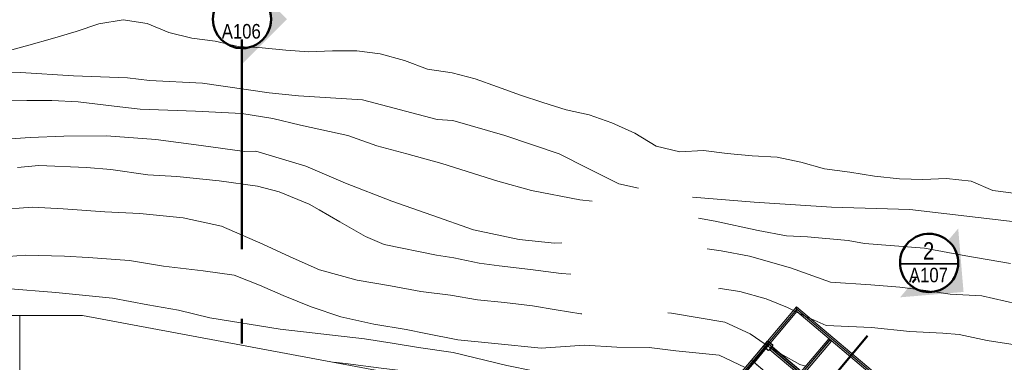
# Model space of a CAD drawing. Header units: metres. Extents: x -373759 to -373409, y 810976 to 811228.
# Tile 106 of 153: x -373595 to -373553, y 811126 to 811141. Entities that reach past the tile are written whole.
import ezdxf

# ---------------------------------------------------------------- set-up
doc = ezdxf.new("R2010")
doc.units = ezdxf.units.M
doc.header["$XCLIPFRAME"] = 2
doc.linetypes.add('LINHA DE CORTE', pattern=[16.5, 9, -3, 1.5, -3])
for name, color, linetype, lineweight in [('A-FLOR', 7, 'Continuous', 5), ('A-GENM', 7, 'Continuous', 5), ('G-ANNO-SYMB', 7, 'Continuous', 5), ('S-BEAM', 7, 'Continuous', 5), ('S-COLS', 7, 'Continuous', 5)]:
    doc.layers.add(name, color=color, linetype=linetype, lineweight=lineweight)
for name, color, linetype, lineweight, true_color in [('BASE ALAMEDA JULIO MULLER 1_explodidoR01_dwg', 7, 'Continuous', 5, 0x767676), ('Curva_Intermediária', 7, 'Continuous', 9, 0x656565), ('Curva_Mestra', 7, 'Continuous', 40, 0xa55200), ('Rio_Perene', 150, 'Continuous', 211, 0x007fff)]:
    doc.layers.add(name, color=color, linetype=linetype, lineweight=lineweight, true_color=true_color)
doc.styles.add('Arial', font='arial.ttf', dxfattribs={"width": 4.1, "height": 750})
doc.styles.add('Swis721 Cn BT', font='swissc.ttf', dxfattribs={"height": 750})
doc.styles.add('Swis721 Cn BT_1', font='swissc.ttf', dxfattribs={"height": 625})
picture_1 = doc.add_image_def('image1.jpg', size_in_pixel=(999, 584))

# ---------------------------------------------------------------- blocks, each defined once
blk = doc.blocks.new('BASE ALAMEDA JULIO MULLER 1_explodidoR01_dwg-478056-PISTA INFERIOR PARTE 1')
at = {"layer": 'Curva_Intermediária', "color": 9, "lineweight": 5, "true_color": 0xc0c0c0}
for p, q in [((64663, 885054), (64708, 885013)), ((64708, 885013), (64711, 885010)), ((64718, 885004), (64722, 885000)), ((64728, 884994), (64731, 884991)), ((64731, 884991), (64777, 884950)), ((64777, 884950), (64856, 884877)), ((64856, 884877), (65030, 884718)), ((65031, 884718), (65044, 884706)), ((65045, 884705), (65066, 884686)), ((65067, 884685), (65076, 884677)), ((65076, 884676), (65080, 884673)), ((65080, 884673), (65083, 884670)), ((65083, 884670), (65101, 884654)), ((65101, 884654), (65104, 884651)), ((65104, 884651), (65114, 884643)), ((65115, 884642), (65123, 884636)), ((65123, 884636), (65133, 884628)), ((65135, 884627), (65145, 884619)), ((65146, 884618), (65292, 884500))]:
    blk.add_line(p, q, dxfattribs=at)
at = {"layer": 'Curva_Intermediária', "color": 9, "lineweight": 5, "true_color": 0xc0c0c0, "flags": 128}
for points in [[(59696, 891926), (58932, 892326), (57829, 893342), (56821, 894262), (54797, 895662), (52821, 896886), (52197, 897118), (49333, 898798), (46733, 899710), (45564, 900190), (42917, 901358), (40773, 902094), (39885, 902470), (37685, 903174), (35533, 903934), (33101, 904670)], [(57628, 891926), (57133, 892126), (55260, 893078), (53965, 893854), (51861, 895246), (50541, 896054), (49389, 896726), (48317, 897502), (46485, 898478), (45412, 899086), (44189, 899654), (42301, 900286), (40052, 901022), (39005, 901446), (37573, 902054), (36501, 902406), (35469, 902702), (32645, 903454)], [(34292, 900046), (35197, 899878), (37149, 899238), (38125, 898870), (39596, 898222), (40773, 897806), (42469, 897134), (43981, 896462), (44821, 895982), (45909, 895110), (46260, 894766), (46973, 894022), (47853, 893126), (48533, 892574), (50573, 891510), (51260, 891206), (52236, 890686), (53037, 890342), (54285, 889830), (55508, 889294), (55890, 889155)], [(32052, 901790), (35165, 901142), (36581, 900790), (38341, 900318), (40341, 899574), (42140, 898806), (43853, 898054), (44333, 897934), (46213, 896726), (47653, 895558), (49356, 894278), (50853, 893230), (52405, 892134), (54172, 891190), (55581, 890638), (55888, 890557)], [(32172, 896622), (33589, 896326), (35204, 895830), (36157, 895494), (37836, 894894), (39165, 894254), (40748, 893606), (41988, 893062), (42909, 892350), (43765, 891654), (44797, 890854), (45893, 890086), (47181, 889398), (48453, 888798), (49213, 888406), (50469, 887774), (51949, 887190), (53805, 886454), (55628, 886062), (56949, 885606), (58269, 885214), (59341, 884766), (61069, 884070), (62000, 883257)], [(32405, 895174), (34412, 894430), (36693, 893534), (38069, 892846), (39269, 892262), (40476, 891590), (43253, 890286), (46621, 888902), (47709, 888398), (48748, 887918), (50125, 887302), (52181, 886134), (53204, 885606), (54757, 884902), (56653, 884254), (58301, 883550), (60301, 882574), (60691, 882374)], [(61828, 890920), (64317, 889990), (67444, 888870), (70653, 887862), (74853, 886118), (78125, 884230), (80437, 882582), (82613, 881134), (85245, 878958), (87885, 876606), (91229, 873766), (93557, 871758), (96165, 869574), (96907, 868725)], [(61828, 889974), (62476, 889662), (64140, 888766), (65260, 888222), (66108, 887926), (67748, 887302), (68381, 886990), (70812, 886094), (72421, 885294), (74181, 884446)], [(61828, 888608), (62381, 888366), (63485, 887806), (65045, 886854), (66533, 885790), (68165, 885206), (69333, 884774), (70365, 884326), (71324, 883894), (72621, 883446), (73973, 882710), (75052, 881950), (75917, 881350), (77149, 880590), (78525, 879766), (79925, 878830), (81301, 877854), (82693, 876966), (84229, 875870), (85917, 874494), (86861, 873534), (87537, 872880)], [(45060, 888301), (45549, 888102), (46965, 887502), (49965, 886238), (52453, 884878), (54020, 884214), (55213, 883734), (56517, 883102), (58093, 882222), (58917, 881838), (59547, 881603)], [(61828, 886827), (61900, 886814), (62669, 886470), (63677, 885846), (64453, 885246), (64663, 885054)], [(65292, 884500), (65845, 884054), (67693, 883430), (69229, 882822), (70573, 882358), (71221, 882118), (72309, 881550), (73253, 881118), (73956, 880774), (75093, 880118), (75965, 879606), (76997, 878974), (77725, 878550), (79125, 877702), (80269, 876942), (82029, 875798), (83037, 875142), (83868, 874510), (83874, 874505)]]:
    blk.add_lwpolyline(points, dxfattribs=at)
at = {"layer": 'Curva_Mestra', "color": 9, "lineweight": 5, "true_color": 0xc0c0c0}
for p, q in [((63109, 883988), (63135, 883957)), ((63146, 883943), (63149, 883939)), ((63160, 883926), (63196, 883883)), ((63196, 883883), (63286, 883775)), ((63296, 883764), (63304, 883754)), ((63304, 883754), (63307, 883751)), ((63307, 883751), (63317, 883738)), ((63318, 883738), (63334, 883718)), ((63335, 883717), (63356, 883691)), ((63357, 883691), (63382, 883661)), ((63383, 883660), (63407, 883631)), ((63409, 883629), (63576, 883464)), ((63576, 883464), (63585, 883456)), ((63585, 883456), (63633, 883409))]:
    blk.add_line(p, q, dxfattribs=at)
at = {"layer": 'Curva_Mestra', "color": 9, "lineweight": 5, "true_color": 0xc0c0c0, "flags": 128}
for points in [[(55890, 887393), (55839, 887407), (54871, 887855), (53943, 888295), (52823, 888759), (51735, 889191), (50687, 889695), (49495, 890199), (48311, 890791), (47007, 891415), (45567, 892287), (44510, 893159), (43535, 894007), (42030, 895239), (40542, 896031), (38807, 896719), (37383, 897191), (35694, 897799), (34454, 898223), (32935, 898535)], [(59453, 886426), (59591, 886367), (61694, 885367), (62599, 884599), (63099, 883999)], [(63633, 883409), (64302, 882751), (64518, 882613)]]:
    blk.add_lwpolyline(points, dxfattribs=at)
at = {"layer": 'Rio_Perene', "color": 9, "lineweight": 5, "true_color": 0xc0c0c0, "flags": 128}
blk.add_lwpolyline([(35177, 904968), (36201, 904968), (37257, 904968), (38312, 904984), (39336, 905032), (40393, 904904), (41336, 904472), (42121, 903848), (43017, 903352), (43944, 902952), (44824, 902456), (45801, 902120), (46745, 901752), (47689, 901416), (48665, 901176), (49672, 900888), (50601, 900488), (51529, 899928), (52377, 899304), (53353, 898872), (54233, 898344), (55064, 897752), (55912, 897144), (56760, 896584), (57625, 896008), (58520, 895528), (59368, 894936), (60185, 894232), (60921, 893448), (61833, 892936), (62824, 892712), (63769, 892312), (64777, 891928), (65785, 891576), (66713, 891096), (67608, 890536), (68617, 890104), (69593, 889656), (70584, 889256), (71545, 888952), (72537, 888712), (73513, 888312), (74297, 887672), (75225, 887272)], dxfattribs=at)
blk = doc.blocks.new('M_W-Wide Flange - VIGA I 15X17-4432734-PISTA INFERIOR PARTE 1')
at = {"layer": 'S-BEAM'}
for p, q in [((-8263, 3), (-8267, 3)), ((-7793, 3), (-8263, 3)), ((-7789, 3), (-7793, 3)), ((-657, 3), (-7789, 3)), ((341, 3), (-654, 3)), ((1341, 3), (346, 3)), ((2341, 3), (1346, 3)), ((3341, 3), (2346, 3)), ((4341, 3), (3346, 3)), ((5341, 3), (4346, 3)), ((6341, 3), (5346, 3)), ((8270, 3), (6343, 3)), ((-8258, -3), (-8265, -3)), ((-7800, -3), (-8258, -3)), ((-7796, -3), (-7800, -3)), ((-657, -3), (-7796, -3)), ((341, -3), (-654, -3)), ((1341, -3), (346, -3)), ((2341, -3), (1346, -3)), ((3341, -3), (2346, -3)), ((4341, -3), (3346, -3)), ((5341, -3), (4346, -3)), ((6341, -3), (5346, -3)), ((8264, -3), (6343, -3))]:
    blk.add_line(p, q, dxfattribs=at)
blk = doc.blocks.new('M_W-Wide Flange - VIGA I 15X17-4433358-PISTA INFERIOR PARTE 1')
at = {"layer": 'S-BEAM'}
for p, q in [((2917, 3), (-2917, 3)), ((2911, -3), (-2911, -3))]:
    blk.add_line(p, q, dxfattribs=at)
blk = doc.blocks.new('_EST_ PLACA PISO ESTRUTURAL MEIO - _EST_ PLACA PISO ESTRUTURAL MEIO-V1-PISTA INFERIOR PARTE 1')
at = {"layer": 'A-GENM', "color": 253, "true_color": 0xaaaaaa}
for p, q in [((-1000, 500), (-1000, -500)), ((-998, 500), (997, 500)), ((997, 497), (-998, 497)), ((-998, 497), (997, 497)), ((-998, 497), (-998, -498)), ((-998, 497), (-998, -498)), ((-998, -498), (-998, 497)), ((-998, 497), (-998, -498)), ((-876, 500), (-998, 500)), ((-843, 500), (-876, 500)), ((-876, 497), (-876, -498)), ((843, 500), (-843, 500)), ((-843, -498), (-843, 497)), ((850, 500), (843, 500)), ((843, 497), (843, -498)), ((876, 500), (850, 500)), ((997, 500), (876, 500)), ((876, 497), (876, -498)), ((997, 497), (997, -498)), ((997, -498), (997, 497)), ((997, 497), (997, -498)), ((997, 497), (997, -498)), ((1000, 500), (1000, -500)), ((997, -498), (-998, -498)), ((-998, -498), (997, -498)), ((-998, -500), (-876, -500)), ((997, -500), (-998, -500)), ((-876, -500), (-843, -500)), ((-843, -500), (843, -500)), ((843, -500), (850, -500)), ((850, -500), (876, -500)), ((876, -500), (997, -500))]:
    blk.add_line(p, q, dxfattribs=at)
blk = doc.blocks.new('M_W-Wide Flange - VIGA I 15X17-4432735-PISTA INFERIOR PARTE 1')
at = {"layer": 'S-BEAM', "true_color": 0xff8080, "transparency": 33554432}
for points in [[(7214, 75), (-7366, 75), (-7366, 20), (7261, 20)], [(7454, 75), (-7366, 75), (-7366, -75), (7454, -75)], [(7261, 20), (-7366, 20), (-7364, 3), (7273, 5), (7265, 15)], [(7280, -3), (-7366, -5), (-7366, -20), (7294, -20), (7280, -3)], [(7294, -20), (-7366, -20), (-7366, -75), (7341, -75)]]:
    blk.add_hatch(color=11, dxfattribs=at).paths.add_polyline_path(points, flags=0)
at = {"layer": 'S-BEAM', "color": 1, "true_color": 0xff0000}
for p, q in [((-7366, 75), (-7366, 11)), ((-7366, -75), (-7366, 75)), ((-7366, 75), (-7366, 20)), ((-7366, 20), (-7366, 75)), ((-5530, 75), (-7366, 75)), ((-7366, 75), (-5530, 75)), ((-7366, 75), (-5530, 75)), ((-7366, 75), (-5530, 75)), ((-7366, 20), (-7366, 3)), ((-7366, 3), (-7366, 20)), ((-7366, 3), (-7366, -3)), ((-4533, 75), (-5528, 75)), ((-5528, 75), (-4533, 75)), ((-5528, 75), (-4533, 75)), ((-5528, 75), (-4533, 75)), ((-3533, 75), (-4528, 75)), ((-4528, 75), (-3533, 75)), ((-4528, 75), (-3533, 75)), ((-4528, 75), (-3533, 75)), ((-2533, 75), (-3528, 75)), ((-3528, 75), (-2533, 75)), ((-3528, 75), (-2533, 75)), ((-3528, 75), (-2533, 75)), ((-1533, 75), (-2528, 75)), ((-2528, 75), (-1533, 75)), ((-2528, 75), (-1533, 75)), ((-2528, 75), (-1533, 75)), ((-533, 75), (-1528, 75)), ((-1528, 75), (-533, 75)), ((-1528, 75), (-533, 75)), ((-1528, 75), (-533, 75)), ((467, 75), (-528, 75)), ((-528, 75), (467, 75)), ((-528, 75), (467, 75)), ((-528, 75), (467, 75)), ((1467, 75), (472, 75)), ((472, 75), (1467, 75)), ((472, 75), (1467, 75)), ((472, 75), (1467, 75)), ((7214, 75), (1470, 75)), ((1470, 75), (7214, 75)), ((1470, 75), (7454, 75)), ((1470, 75), (7214, 75)), ((7454, 75), (7454, -75)), ((-7366, -20), (-7366, -3)), ((-7366, -3), (-7366, -20)), ((-7366, -11), (-7366, -75)), ((-7366, -75), (-7366, -20)), ((-7366, -20), (-7366, -75)), ((-7366, -75), (-5530, -75)), ((-7366, -75), (-5530, -75)), ((-7366, -75), (-5530, -75)), ((-7366, -75), (-5530, -75)), ((-5528, -75), (-4533, -75)), ((-5528, -75), (-4533, -75)), ((-5528, -75), (-4533, -75)), ((-5528, -75), (-4533, -75)), ((-4528, -75), (-3533, -75)), ((-4528, -75), (-3533, -75)), ((-4528, -75), (-3533, -75)), ((-4528, -75), (-3533, -75)), ((-3528, -75), (-2533, -75)), ((-3528, -75), (-2533, -75)), ((-3528, -75), (-2533, -75)), ((-3528, -75), (-2533, -75)), ((-2528, -75), (-1533, -75)), ((-2528, -75), (-1533, -75)), ((-2528, -75), (-1533, -75)), ((-2528, -75), (-1533, -75)), ((-1528, -75), (-533, -75)), ((-1528, -75), (-533, -75)), ((-1528, -75), (-533, -75)), ((-1528, -75), (-533, -75)), ((-528, -75), (467, -75)), ((-528, -75), (467, -75)), ((-528, -75), (467, -75)), ((-528, -75), (467, -75)), ((472, -75), (1467, -75)), ((472, -75), (1467, -75)), ((472, -75), (1467, -75)), ((472, -75), (1467, -75)), ((1470, -75), (7454, -75)), ((1470, -75), (7341, -75)), ((1470, -75), (7341, -75)), ((1470, -75), (7341, -75))]:
    blk.add_line(p, q, dxfattribs=at)
at = {"layer": 'S-BEAM'}
for p, q in [((-5530, 3), (-7366, 3)), ((-4533, 3), (-5528, 3)), ((-3533, 3), (-4528, 3)), ((-2533, 3), (-3528, 3)), ((-1533, 3), (-2528, 3)), ((-533, 3), (-1528, 3)), ((467, 3), (-528, 3)), ((1467, 3), (472, 3)), ((7454, 3), (1470, 3)), ((-5530, -3), (-7366, -3)), ((-4533, -3), (-5528, -3)), ((-3533, -3), (-4528, -3)), ((-2533, -3), (-3528, -3)), ((-1533, -3), (-2528, -3)), ((-533, -3), (-1528, -3)), ((467, -3), (-528, -3)), ((1467, -3), (472, -3)), ((7454, -3), (1470, -3))]:
    blk.add_line(p, q, dxfattribs=at)
blk = doc.blocks.new('M_W-Wide Flange - W310X52-3840343-PISTA INFERIOR PARTE 1')
at = {"layer": 'S-BEAM', "true_color": 0xff8080, "transparency": 33554432}
for points in [[(2666, 21), (2666, 83), (-2677, 83), (-2677, 21), (2662, 21)], [(2666, -84), (2666, 83), (-2677, 83), (-2677, -84), (2189, -84)], [(2666, 4), (2666, 21), (-2677, 21), (-2675, 4), (2665, 4)], [(2666, -21), (2665, -4), (-2677, -6), (-2677, -21), (2661, -21)], [(2666, -84), (2666, -21), (-2677, -21), (-2677, -84), (2660, -84)]]:
    blk.add_hatch(color=11, dxfattribs=at).paths.add_polyline_path(points, flags=0)
at = {"layer": 'S-BEAM', "color": 1, "true_color": 0xff0000}
for p, q in [((-2677, 83), (-2677, 70)), ((-2677, 70), (-2677, 83)), ((-2677, 83), (-2677, 70)), ((-2677, 70), (-2677, 83)), ((-1052, 83), (-2677, 83)), ((-2677, 83), (-1052, 83)), ((-2677, 83), (-1052, 83)), ((-2677, 83), (-1052, 83)), ((-2677, 68), (-2677, 12)), ((-2677, -84), (-2677, 68)), ((-2677, 68), (-2677, 21)), ((-2677, 21), (-2677, 68)), ((-2677, 21), (-2677, 4)), ((-2677, 4), (-2677, 21)), ((-2677, 4), (-2677, -4)), ((-993, 83), (-1052, 83)), ((-1052, 83), (-993, 83)), ((-1052, 83), (-993, 83)), ((-1052, 83), (-993, 83)), ((-973, 83), (-980, 83)), ((-980, 83), (-973, 83)), ((-980, 83), (-973, 83)), ((-980, 83), (-973, 83)), ((-958, 83), (-961, 83)), ((-961, 83), (-958, 83)), ((-961, 83), (-958, 83)), ((-961, 83), (-958, 83)), ((-902, 83), (-957, 83)), ((-957, 83), (-902, 83)), ((-957, 83), (-902, 83)), ((-957, 83), (-902, 83)), ((891, 83), (-902, 83)), ((-902, 83), (891, 83)), ((-902, 83), (891, 83)), ((-902, 83), (891, 83)), ((946, 83), (891, 83)), ((891, 83), (946, 83)), ((891, 83), (946, 83)), ((891, 83), (946, 83)), ((969, 83), (962, 83)), ((962, 83), (969, 83)), ((962, 83), (969, 83)), ((962, 83), (969, 83)), ((1041, 83), (986, 83)), ((986, 83), (1041, 83)), ((986, 83), (1041, 83)), ((986, 83), (1041, 83)), ((2666, 83), (1041, 83)), ((1041, 83), (2666, 83)), ((1041, 83), (2666, 83)), ((1041, 83), (2666, 83)), ((2666, 83), (2666, 70)), ((2666, 70), (2666, 83)), ((2666, 83), (2666, 70)), ((2666, 70), (2666, 83)), ((2666, 68), (2666, 21)), ((2666, 21), (2666, 68)), ((2666, 68), (2666, -84)), ((2666, 12), (2666, 68)), ((2666, 21), (2666, 16)), ((2666, 4), (2666, 21)), ((2666, 16), (2666, 9)), ((2666, 9), (2666, 4)), ((2666, -4), (2666, 4)), ((-2677, -12), (-2677, -4)), ((-2677, -4), (-2677, -9)), ((-2677, -9), (-2677, -16)), ((-2677, -12), (-2677, -84)), ((-2677, -21), (-2677, -12)), ((-2677, -16), (-2677, -21)), ((-2677, -84), (-2677, -21)), ((-2677, -21), (-2677, -84)), ((-2677, -84), (-1052, -84)), ((-2677, -84), (-1052, -84)), ((-2677, -84), (-1052, -84)), ((-2677, -84), (-1052, -84)), ((-1052, -84), (-997, -84)), ((-1052, -84), (-997, -84)), ((-1052, -84), (-997, -84)), ((-1052, -84), (-997, -84)), ((-997, -84), (-993, -84)), ((-997, -84), (-993, -84)), ((-997, -84), (-993, -84)), ((-997, -84), (-993, -84)), ((-980, -84), (-973, -84)), ((-980, -84), (-973, -84)), ((-980, -84), (-973, -84)), ((-980, -84), (-973, -84)), ((-961, -84), (-958, -84)), ((-961, -84), (-958, -84)), ((-961, -84), (-958, -84)), ((-961, -84), (-958, -84)), ((-957, -84), (-902, -84)), ((-957, -84), (-902, -84)), ((-957, -84), (-902, -84)), ((-957, -84), (-902, -84)), ((-902, -84), (891, -84)), ((-902, -84), (891, -84)), ((-902, -84), (891, -84)), ((-902, -84), (891, -84)), ((891, -84), (946, -84)), ((891, -84), (946, -84)), ((891, -84), (946, -84)), ((891, -84), (946, -84)), ((962, -84), (969, -84)), ((962, -84), (969, -84)), ((962, -84), (969, -84)), ((962, -84), (969, -84)), ((986, -84), (1003, -84)), ((986, -84), (1003, -84)), ((986, -84), (1003, -84)), ((986, -84), (1003, -84)), ((1003, -84), (1008, -84)), ((1003, -84), (1008, -84)), ((1003, -84), (1008, -84)), ((1003, -84), (1008, -84)), ((1008, -84), (1041, -84)), ((1008, -84), (1041, -84)), ((1008, -84), (1041, -84)), ((1008, -84), (1041, -84)), ((1041, -84), (2666, -84)), ((1041, -84), (2666, -84)), ((1041, -84), (2666, -84)), ((1041, -84), (2666, -84)), ((2666, -21), (2666, -4)), ((2666, -4), (2666, -21)), ((2666, -84), (2666, -12)), ((2666, -84), (2666, -21)), ((2666, -21), (2666, -84))]:
    blk.add_line(p, q, dxfattribs=at)
at = {"layer": 'S-BEAM'}
for p, q in [((-1052, 4), (-2677, 4)), ((-997, 4), (-1052, 4)), ((-993, 4), (-997, 4)), ((-973, 4), (-980, 4)), ((-958, 4), (-961, 4)), ((-902, 4), (-957, 4)), ((891, 4), (-902, 4)), ((946, 4), (891, 4)), ((969, 4), (962, 4)), ((1003, 4), (986, 4)), ((1008, 4), (1003, 4)), ((1041, 4), (1008, 4)), ((2666, 4), (1041, 4)), ((-1052, -4), (-2677, -4)), ((-997, -4), (-1052, -4)), ((-993, -4), (-997, -4)), ((-973, -4), (-980, -4)), ((-958, -4), (-961, -4)), ((-902, -4), (-957, -4)), ((891, -4), (-902, -4)), ((946, -4), (891, -4)), ((969, -4), (962, -4)), ((1003, -4), (986, -4)), ((1008, -4), (1003, -4)), ((1041, -4), (1008, -4)), ((2666, -4), (1041, -4))]:
    blk.add_line(p, q, dxfattribs=at)
blk = doc.blocks.new('Section - CORTE GERAL 2-425707-PISTA INFERIOR PARTE 1')
at = {"layer": 'G-ANNO-SYMB'}
h = blk.add_hatch(color=256, dxfattribs=at)
edge = h.paths.add_edge_path(flags=0)
edge.add_line((-3.5, 7.73), (4.23, 0))
edge.add_line((4.23, 0), (1.5, 0))
edge.add_arc((-3.5, 0), 5, 0, 180)
edge.add_line((-8.5, 0), (-11.24, 0))
edge.add_line((-11.24, 0), (-3.5, 7.73))
at = {"layer": 'G-ANNO-SYMB', "lineweight": 50}
for start, end in [(360, 180), (360, 180), (180, 360), (180, 360)]:
    blk.add_arc((-3.5, 0), 5, start, end, dxfattribs=at)

msp = doc.modelspace()

# ---------------------------------------------------------------- hatches: boundary and pattern name
at = {"layer": 'S-BEAM', "true_color": 0xff8080, "transparency": 33554432}
for points in [[(-373572.631, 811115.833), (-373562.016, 811128.412), (-373562.034, 811128.623), (-373572.746, 811115.929), (-373572.688, 811115.881)], [(-373572.609, 811116.006), (-373562.027, 811128.545), (-373562.034, 811128.623), (-373572.68, 811116.006), (-373572.616, 811116.006)], [(-373572.557, 811116.006), (-373562.023, 811128.489), (-373562.026, 811128.512), (-373572.576, 811116.006), (-373572.563, 811116.006)], [(-373572.485, 811116.006), (-373562.016, 811128.412), (-373562.025, 811128.487), (-373572.557, 811116.006), (-373572.52, 811116.006)], [(-373557.543, 811124.761), (-373557.465, 811124.768), (-373562.034, 811128.623), (-373562.027, 811128.545), (-373557.546, 811124.764)], [(-373557.677, 811124.75), (-373557.465, 811124.768), (-373562.034, 811128.623), (-373562.016, 811128.412), (-373558.191, 811125.184)], [(-373557.567, 811124.759), (-373557.543, 811124.761), (-373562.027, 811128.545), (-373562.025, 811128.521), (-373557.577, 811124.768)], [(-373557.599, 811124.756), (-373557.576, 811124.759), (-373562.024, 811128.51), (-373562.023, 811128.489), (-373557.599, 811124.757)], [(-373557.677, 811124.75), (-373557.601, 811124.758), (-373562.023, 811128.489), (-373562.016, 811128.412), (-373557.684, 811124.756)]]:
    msp.add_hatch(color=11, dxfattribs=at).paths.add_polyline_path(points, flags=0)
h = msp.add_hatch(color=11, dxfattribs=at)
h.paths.add_polyline_path([(-373572.586, 811116.006), (-373562.026, 811128.524), (-373562.027, 811128.545), (-373572.609, 811116.006), (-373572.587, 811116.006)], flags=0)
h.paths.add_polyline_path([(-373565.815, 811124.037), (-373565.815, 811124.037), (-373565.809, 811124.044)], flags=0)
at = {"layer": 'S-COLS', "true_color": 0x800000}
h = msp.add_hatch(color=16, dxfattribs=at)
h.paths.add_polyline_path([(-373563.242, 811126.741), (-373563.227, 811126.743), (-373563.214, 811126.751), (-373563.056, 811126.939), (-373563.049, 811126.953), (-373563.051, 811126.968), (-373563.061, 811126.982), (-373563.247, 811127.139), (-373563.261, 811127.146), (-373563.276, 811127.145), (-373563.289, 811127.136), (-373563.451, 811126.939), (-373563.454, 811126.934), (-373563.453, 811126.919), (-373563.441, 811126.904), (-373563.256, 811126.748)], flags=0)
h.paths.add_polyline_path([(-373563.24, 811126.756), (-373563.246, 811126.759), (-373563.439, 811126.924), (-373563.439, 811126.931), (-373563.436, 811126.938), (-373563.271, 811127.131), (-373563.264, 811127.131), (-373563.257, 811127.128), (-373563.064, 811126.963), (-373563.064, 811126.956), (-373563.067, 811126.949), (-373563.232, 811126.756)], flags=0)

# ---------------------------------------------------------------- linework, layer by layer
at = {"layer": 'A-FLOR'}
for p, q in [((-373592.688, 811128.239), (-373601.375, 811128.239)), ((-373595.375, 811121.986), (-373595.375, 811128.239)), ((-373592.688, 811128.239), (-373571.582, 811124.318))]:
    msp.add_line(p, q, dxfattribs=at)
at = {"layer": 'G-ANNO-SYMB', "linetype": 'LINHA DE CORTE', "lineweight": 50}
for p, q in [((-373585.839, 811140.095), (-373585.839, 811127.041)), ((-373564.791, 811120.49), (-373556.907, 811129.833))]:
    msp.add_line(p, q, dxfattribs=at)
at = {"layer": 'S-BEAM', "color": 1, "true_color": 0xff0000}
for p, q in [((-373562.034, 811128.623), (-373572.382, 811116.36)), ((-373572.382, 811116.36), (-373562.034, 811128.623)), ((-373572.382, 811116.36), (-373562.034, 811128.623)), ((-373572.382, 811116.36), (-373562.034, 811128.623)), ((-373563.208, 811126.999), (-373562.016, 811128.412)), ((-373563.208, 811126.999), (-373562.016, 811128.412)), ((-373563.208, 811126.999), (-373562.016, 811128.412)), ((-373563.208, 811126.999), (-373562.016, 811128.412)), ((-373562.027, 811128.545), (-373562.034, 811128.623)), ((-373562.034, 811128.623), (-373562.027, 811128.545)), ((-373562.016, 811128.412), (-373562.034, 811128.623)), ((-373562.034, 811128.623), (-373562.027, 811128.539)), ((-373557.465, 811124.768), (-373562.034, 811128.623)), ((-373562.034, 811128.623), (-373562.027, 811128.545)), ((-373562.027, 811128.545), (-373562.034, 811128.623)), ((-373562.034, 811128.623), (-373557.465, 811124.768)), ((-373562.034, 811128.623), (-373557.465, 811124.768)), ((-373562.034, 811128.623), (-373562.016, 811128.412)), ((-373562.027, 811128.539), (-373562.034, 811128.623)), ((-373562.034, 811128.623), (-373557.465, 811124.768)), ((-373562.027, 811128.545), (-373562.026, 811128.533)), ((-373562.027, 811128.539), (-373562.026, 811128.524)), ((-373562.026, 811128.524), (-373562.027, 811128.539)), ((-373562.025, 811128.521), (-373562.026, 811128.524)), ((-373562.026, 811128.524), (-373562.025, 811128.521)), ((-373562.025, 811128.521), (-373562.025, 811128.513)), ((-373562.025, 811128.513), (-373562.025, 811128.521)), ((-373562.024, 811128.51), (-373562.025, 811128.513)), ((-373562.024, 811128.51), (-373562.025, 811128.513)), ((-373562.024, 811128.51), (-373562.023, 811128.496)), ((-373562.023, 811128.496), (-373562.024, 811128.51)), ((-373562.024, 811128.501), (-373562.023, 811128.489)), ((-373562.023, 811128.495), (-373562.016, 811128.412)), ((-373562.016, 811128.412), (-373562.023, 811128.495)), ((-373562.023, 811128.489), (-373562.016, 811128.412)), ((-373562.016, 811128.412), (-373562.023, 811128.489)), ((-373562.016, 811128.412), (-373562.023, 811128.489)), ((-373562.023, 811128.489), (-373562.016, 811128.412)), ((-373562.016, 811128.412), (-373557.677, 811124.75)), ((-373562.016, 811128.412), (-373557.677, 811124.75)), ((-373562.016, 811128.412), (-373557.677, 811124.75)), ((-373562.016, 811128.412), (-373557.677, 811124.75)), ((-373563.852, 811126.236), (-373563.21, 811126.997)), ((-373563.852, 811126.236), (-373563.21, 811126.997)), ((-373563.852, 811126.236), (-373563.21, 811126.997)), ((-373563.852, 811126.236), (-373563.21, 811126.997))]:
    msp.add_line(p, q, dxfattribs=at)
at = {"layer": 'S-BEAM', "color": 1, "true_color": 0xff0000, "flags": 128}
for points in [[(-373562.026, 811128.524), (-373562.026, 811128.533), (-373562.027, 811128.545)], [(-373562.027, 811128.545), (-373562.026, 811128.533), (-373562.026, 811128.524)], [(-373562.025, 811128.521), (-373562.026, 811128.524), (-373562.026, 811128.533), (-373562.027, 811128.545)], [(-373562.026, 811128.533), (-373562.026, 811128.524), (-373562.025, 811128.521)], [(-373562.025, 811128.513), (-373562.024, 811128.51), (-373562.024, 811128.501)], [(-373562.025, 811128.513), (-373562.024, 811128.51), (-373562.024, 811128.501), (-373562.023, 811128.489)], [(-373562.023, 811128.489), (-373562.024, 811128.501), (-373562.024, 811128.51)], [(-373562.023, 811128.489), (-373562.024, 811128.501), (-373562.024, 811128.51)]]:
    msp.add_lwpolyline(points, dxfattribs=at)
at = {"layer": 'S-COLS', "color": 236, "lineweight": 20, "true_color": 0x800040}
for p, q in [((-373563.447, 811126.948), (-373563.289, 811127.136)), ((-373563.313, 811127.084), (-373563.436, 811126.938)), ((-373563.278, 811127.126), (-373563.312, 811127.086)), ((-373563.237, 811127.111), (-373563.257, 811127.128)), ((-373563.247, 811127.139), (-373563.228, 811127.123)), ((-373563.22, 811127.097), (-373563.224, 811127.101)), ((-373563.215, 811127.112), (-373563.21, 811127.108)), ((-373563.165, 811127.05), (-373563.207, 811127.086)), ((-373563.197, 811127.097), (-373563.155, 811127.062)), ((-373563.069, 811126.97), (-373563.165, 811127.05)), ((-373563.155, 811127.062), (-373563.059, 811126.981)), ((-373563.424, 811126.89), (-373563.444, 811126.906)), ((-373563.434, 811126.918), (-373563.415, 811126.901)), ((-373563.407, 811126.875), (-373563.411, 811126.879)), ((-373563.402, 811126.89), (-373563.398, 811126.887)), ((-373563.352, 811126.829), (-373563.394, 811126.864)), ((-373563.385, 811126.876), (-373563.342, 811126.84)), ((-373563.256, 811126.748), (-373563.352, 811126.829)), ((-373563.342, 811126.84), (-373563.246, 811126.759)), ((-373563.226, 811126.761), (-373563.105, 811126.904)), ((-373563.091, 811126.897), (-373563.214, 811126.751)), ((-373563.101, 811126.908), (-373563.067, 811126.949)), ((-373563.056, 811126.939), (-373563.09, 811126.899))]:
    msp.add_line(p, q, dxfattribs=at)
for centre, radius, start, end in [((-373563.266, 811127.117), 0.0296, 109.84, 139.84), ((-373563.266, 811127.117), 0.0148, 109.84, 139.84), ((-373563.266, 811127.117), 0.0296, 49.84, 109.84), ((-373563.266, 811127.117), 0.0148, 49.84, 109.84), ((-373563.425, 811126.929), 0.0296, 158.7524, 229.84), ((-373563.425, 811126.929), 0.0296, 139.84, 158.7524), ((-373563.425, 811126.929), 0.0148, 139.84, 229.84), ((-373563.237, 811126.77), 0.0296, 229.84, 319.84), ((-373563.237, 811126.77), 0.0148, 229.84, 319.84), ((-373563.078, 811126.958), 0.0148, 319.84, 49.84), ((-373563.078, 811126.958), 0.0296, 319.84, 49.84)]:
    msp.add_arc(centre, radius, start, end, dxfattribs=at)

# ---------------------------------------------------------------- block references
at = {"layer": 'A-GENM', "color": 253, "true_color": 0xaaaaaa, "xscale": 0.001, "yscale": 0.001, "zscale": 0.001, "rotation": 139.8400000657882}
for p in [(-373562.881, 811126.068), (-373563.526, 811125.304)]:
    msp.add_blockref('_EST_ PLACA PISO ESTRUTURAL MEIO - _EST_ PLACA PISO ESTRUTURAL MEIO-V1-PISTA INFERIOR PARTE 1', p, dxfattribs=at)
at = {"layer": 'BASE ALAMEDA JULIO MULLER 1_explodidoR01_dwg', "color": 9, "true_color": 0xc0c0c0, "xscale": 0.0009999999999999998, "yscale": 0.0009999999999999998, "zscale": 0.0009999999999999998, "rotation": 15.8306522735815}
msp.add_blockref('BASE ALAMEDA JULIO MULLER 1_explodidoR01_dwg-478056-PISTA INFERIOR PARTE 1', (-373382.942, 810259.336), dxfattribs=at)
at = {"layer": 'G-ANNO-SYMB', "lineweight": 50, "xscale": 0.2499999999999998, "yscale": 0.2499999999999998, "zscale": 0.2499999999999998}
for p, rotation in [((-373585.839, 811140.095), 269.9997558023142), ((-373556.907, 811129.833), 229.840000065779)]:
    msp.add_blockref('Section - CORTE GERAL 2-425707-PISTA INFERIOR PARTE 1', p, dxfattribs=dict(at, rotation=rotation))
at = {"layer": 'S-BEAM'}
for name, p, xscale, yscale, zscale, rotation in [('M_W-Wide Flange - VIGA I 15X17-4432734-PISTA INFERIOR PARTE 1', (-373567.357, 811122.199), 0.0009999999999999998, 0.0009999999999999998, 0.0009999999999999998, 49.84000006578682), ('M_W-Wide Flange - VIGA I 15X17-4433358-PISTA INFERIOR PARTE 1', (-373559.798, 811126.638), 0.001, 0.001, 0.001, 319.8400000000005)]:
    msp.add_blockref(name, p, dxfattribs=dict(at, xscale=xscale, yscale=yscale, zscale=zscale, rotation=rotation))
at = {"layer": 'S-BEAM', "color": 1, "true_color": 0xff0000, "xscale": 0.001, "yscale": 0.001, "zscale": 0.001}
for name, p, rotation in [('M_W-Wide Flange - VIGA I 15X17-4432735-PISTA INFERIOR PARTE 1', (-373565.348, 811121.568), 229.8400000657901), ('M_W-Wide Flange - W310X52-3840343-PISTA INFERIOR PARTE 1', (-373561.08, 811125.111), 319.8399999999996)]:
    msp.add_blockref(name, p, dxfattribs=dict(at, rotation=rotation))

# ---------------------------------------------------------------- texts
at = {"layer": 'G-ANNO-SYMB', "attachment_point": 1}
for s, insert, char_height, width, style in [('A106', (-373586.705, 811140.762), 0.625, 2.06435, 'Swis721 Cn BT_1'), ('2', (-373556.604, 811131.392), 0.75, 0.60127, 'Swis721 Cn BT'), ('_', (-373557.503, 811131.399), 0.75, 2.95823, 'Arial'), ('A107', (-373557.208, 811130.295), 0.625, 2.06435, 'Swis721 Cn BT_1')]:
    msp.add_mtext(s, dxfattribs=dict(at, insert=insert, char_height=char_height, width=width, style=style))

# ---------------------------------------------------------------- pictures from other files: only their frames are drawn
image = msp.add_image(picture_1, insert=(-373760.797, 810990.663), size_in_units=(351.808, 205.662))
image.set_boundary_path([(4.5384, 95.013), (998.5, 423.353)])
image.dxf.flags = 15

doc.saveas('drawing.dxf')
